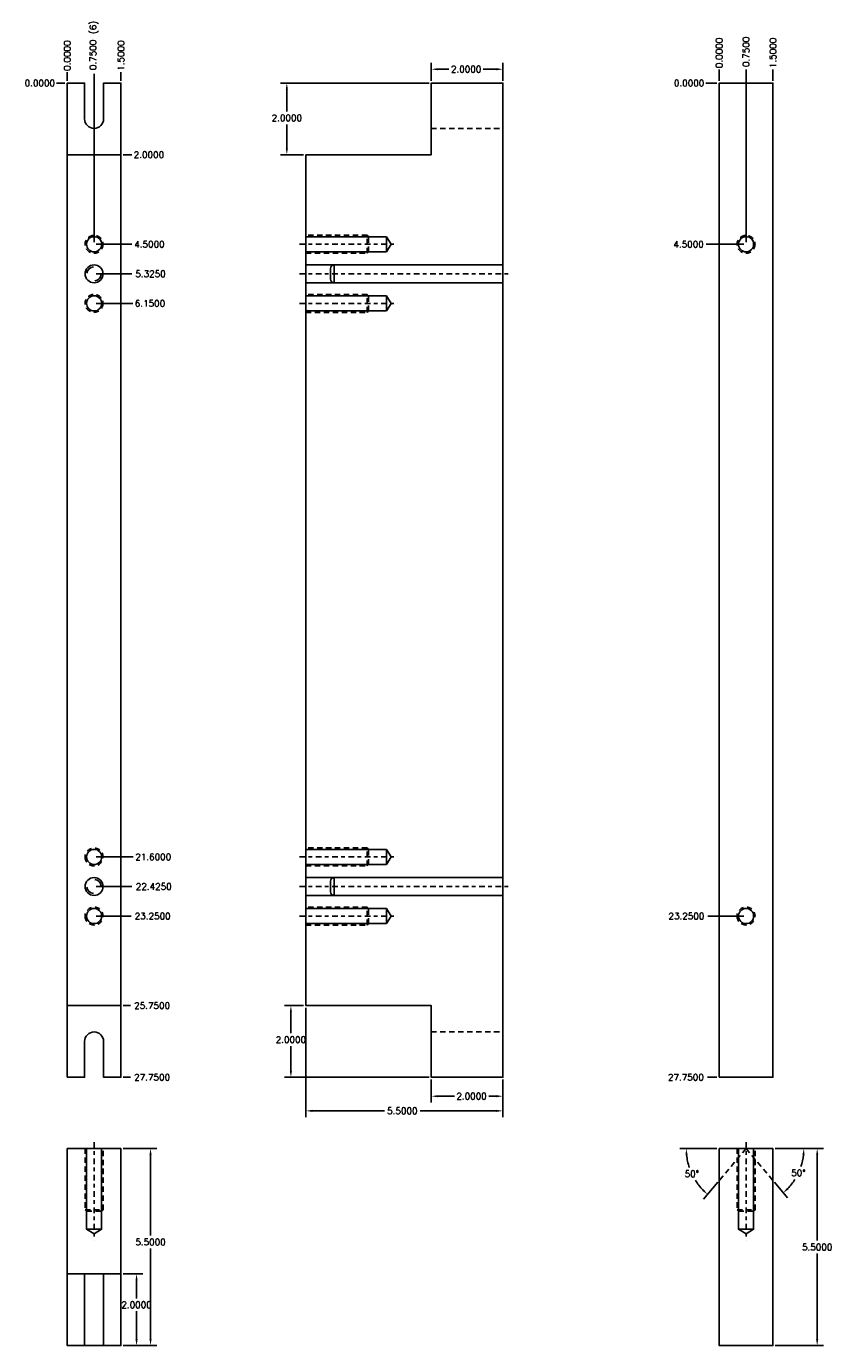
# Model space of a CAD drawing. Header units: inches. Extents: x -59 to 40, y -86 to 20.
# Tile 1 of 75: x -59 to -36, y -53 to -16. Entities that reach past the tile are written whole.
import ezdxf

# ---------------------------------------------------------------- set-up
doc = ezdxf.new("R2010")
doc.units = ezdxf.units.IN
doc.header["$MEASUREMENT"] = 0
doc.linetypes.add('CENTER', pattern=[0.249, 0.156, -0.031, 0.031, -0.031])
doc.linetypes.add('HIDDEN', pattern=[0.225, 0.15, -0.075])
for name, color, linetype in [('DSS-M-C', 3, 'CENTER'), ('DSS-M-D', 2, 'Continuous'), ('DSS-M-H', 4, 'HIDDEN'), ('DSS-M-S', 7, 'Continuous'), ('MFB-M-D', 2, 'Continuous')]:
    doc.layers.add(name, color=color, linetype=linetype)
doc.styles.get("Standard").update_dxf_attribs({"font": 'txt.shx'})
doc.dimstyles.get("Standard").update_dxf_attribs({"dimtxt": 0.18, "dimasz": 0.18, "dimexe": 0.18, "dimexo": 0.0625, "dimgap": 0.09, "dimtad": 0, "dimtih": 1, "dimtoh": 1, "dimdec": 4, "dimzin": 0, "dimdsep": 46, "dimtxsty": 'Standard', "dimcen": 0.09, "dimadec": 0, "dimazin": 0, "dimtfac": 1, "dimtdec": 4, "dimtofl": 0, "dimtmove": 0, "dimatfit": 3, "dimfxl": 0, "dimtolj": 1, "dimtzin": 0, "dimarcsym": 0})

# ---------------------------------------------------------------- blocks, each defined once
blk = doc.blocks.new('*D286')
at = {"layer": 'DEFPOINTS', "color": 0, "transparency": 16777216}
for p in [(-38.094, -47.637), (-38.094, -53.137), (-36.859, -53.137)]:
    blk.add_point(p, dxfattribs=at)
at = {"layer": 'DSS-M-D', "color": 0, "lineweight": -2, "transparency": 16777216}
for p, q in [((-38.032, -47.637), (-36.679, -47.637)), ((-36.859, -47.817), (-36.859, -50.207)), ((-36.859, -52.957), (-36.859, -50.567)), ((-38.032, -53.137), (-36.679, -53.137))]:
    blk.add_line(p, q, dxfattribs=at)
at = {"layer": 'DSS-M-D', "color": 0, "transparency": 16777216}
for points in [[(-36.889, -47.817), (-36.829, -47.817), (-36.859, -47.637)], [(-36.889, -52.957), (-36.829, -52.957), (-36.859, -53.137)]]:
    blk.add_solid(points, dxfattribs=at)
at = {"layer": 'DSS-M-D', "color": 0, "transparency": 16777216, "insert": (-36.859, -50.387), "char_height": 0.18, "attachment_point": 5}
blk.add_mtext('\\A1;5.5000', dxfattribs=at)
blk = doc.blocks.new('*D246')
at = {"layer": 'DEFPOINTS', "color": 0, "transparency": 16777216}
for p in [(-39.969, -17.899), (-39.594, -17.899), (-39.594, -17.899)]:
    blk.add_point(p, dxfattribs=at)
at = {"layer": 'DSS-M-D', "color": 0, "lineweight": -2, "transparency": 16777216}
blk.add_line((-39.657, -17.899), (-39.969, -17.899), dxfattribs=at)
at = {"layer": 'DSS-M-D', "color": 0, "transparency": 16777216, "insert": (-40.434, -17.899), "char_height": 0.18, "attachment_point": 5}
blk.add_mtext('\\A1;0.0000', dxfattribs=at)
blk = doc.blocks.new('*D247')
at = {"layer": 'DEFPOINTS', "color": 0, "transparency": 16777216}
for p in [(-39.594, -17.899), (-39.954, -22.399), (-38.844, -22.399)]:
    blk.add_point(p, dxfattribs=at)
at = {"layer": 'DSS-M-D', "color": 0, "lineweight": -2, "transparency": 16777216}
blk.add_line((-38.907, -22.399), (-39.954, -22.399), dxfattribs=at)
at = {"layer": 'DSS-M-D', "color": 0, "transparency": 16777216, "insert": (-40.449, -22.399), "char_height": 0.18, "attachment_point": 5}
blk.add_mtext('\\A1;4.5000', dxfattribs=at)
blk = doc.blocks.new('*D248')
at = {"layer": 'DEFPOINTS', "color": 0, "transparency": 16777216}
for p in [(-39.594, -17.899), (-39.909, -41.149), (-38.844, -41.149)]:
    blk.add_point(p, dxfattribs=at)
at = {"layer": 'DSS-M-D', "color": 0, "lineweight": -2, "transparency": 16777216}
blk.add_line((-38.907, -41.149), (-39.909, -41.149), dxfattribs=at)
at = {"layer": 'DSS-M-D', "color": 0, "transparency": 16777216, "insert": (-40.509, -41.149), "char_height": 0.18, "attachment_point": 5}
blk.add_mtext('\\A1;23.2500', dxfattribs=at)
blk = doc.blocks.new('*D249')
at = {"layer": 'DEFPOINTS', "color": 0, "transparency": 16777216}
for p in [(-38.094, -17.524), (-39.594, -17.899), (-38.094, -17.899)]:
    blk.add_point(p, dxfattribs=at)
at = {"layer": 'DSS-M-D', "color": 0, "lineweight": -2, "transparency": 16777216}
blk.add_line((-38.094, -17.836), (-38.094, -17.524), dxfattribs=at)
at = {"layer": 'DSS-M-D', "color": 0, "transparency": 16777216, "insert": (-38.094, -17.059), "char_height": 0.18, "attachment_point": 5, "rotation": 90}
blk.add_mtext('\\A1;1.5000', dxfattribs=at)
blk = doc.blocks.new('*D250')
at = {"layer": 'DEFPOINTS', "color": 0, "transparency": 16777216}
for p in [(-38.844, -17.524), (-39.594, -17.899), (-38.844, -22.399)]:
    blk.add_point(p, dxfattribs=at)
at = {"layer": 'DSS-M-D', "color": 0, "lineweight": -2, "transparency": 16777216}
blk.add_line((-38.844, -22.336), (-38.844, -17.524), dxfattribs=at)
at = {"layer": 'DSS-M-D', "color": 0, "transparency": 16777216, "insert": (-38.844, -17.029), "char_height": 0.18, "attachment_point": 5, "rotation": 90}
blk.add_mtext('\\A1;0.7500', dxfattribs=at)
blk = doc.blocks.new('*D251')
at = {"layer": 'DEFPOINTS', "color": 0, "transparency": 16777216}
for p in [(-39.594, -17.524), (-39.594, -17.899), (-39.594, -17.899)]:
    blk.add_point(p, dxfattribs=at)
at = {"layer": 'DSS-M-D', "color": 0, "lineweight": -2, "transparency": 16777216}
blk.add_line((-39.594, -17.836), (-39.594, -17.524), dxfattribs=at)
at = {"layer": 'DSS-M-D', "color": 0, "transparency": 16777216, "insert": (-39.594, -17.059), "char_height": 0.18, "attachment_point": 5, "rotation": 90}
blk.add_mtext('\\A1;0.0000', dxfattribs=at)
blk = doc.blocks.new('*D252')
at = {"layer": 'DEFPOINTS', "color": 0, "transparency": 16777216}
for p in [(-39.594, -17.899), (-39.924, -45.649), (-39.594, -45.649)]:
    blk.add_point(p, dxfattribs=at)
at = {"layer": 'DSS-M-D', "color": 0, "lineweight": -2, "transparency": 16777216}
blk.add_line((-39.657, -45.649), (-39.924, -45.649), dxfattribs=at)
at = {"layer": 'DSS-M-D', "color": 0, "transparency": 16777216, "insert": (-40.524, -45.649), "char_height": 0.18, "attachment_point": 5}
blk.add_mtext('\\A1;27.7500', dxfattribs=at)
blk = doc.blocks.new('dm107956')
at = {"layer": 'DSS-M-S'}
blk.add_circle((0, 0), 0.25, dxfattribs=at)
for start, end in [(95, 175), (275, 355)]:
    blk.add_arc((0, 0), 0.2, start, end, dxfattribs=at)
blk = doc.blocks.new('dm107955')
at = {"layer": 'DSS-M-H'}
blk.add_circle((0, 0), 0.25, dxfattribs=at)
at = {"layer": 'DSS-M-S'}
blk.add_circle((0, 0), 0.211, dxfattribs=at)
blk = doc.blocks.new('*D290')
at = {"layer": 'DEFPOINTS', "color": 0, "transparency": 16777216}
for p in [(-56.293, -51.137), (-55.858, -51.137), (-56.293, -53.137)]:
    blk.add_point(p, dxfattribs=at)
at = {"layer": 'DSS-M-D', "color": 0, "lineweight": -2, "transparency": 16777216}
for p, q in [((-56.231, -51.137), (-55.678, -51.137)), ((-55.858, -51.317), (-55.858, -51.819)), ((-55.858, -52.957), (-55.858, -52.179)), ((-56.231, -53.137), (-55.678, -53.137))]:
    blk.add_line(p, q, dxfattribs=at)
at = {"layer": 'DSS-M-D', "color": 0, "transparency": 16777216}
for points in [[(-55.888, -51.317), (-55.828, -51.317), (-55.858, -51.137)], [(-55.888, -52.957), (-55.828, -52.957), (-55.858, -53.137)]]:
    blk.add_solid(points, dxfattribs=at)
at = {"layer": 'DSS-M-D', "color": 0, "transparency": 16777216, "insert": (-55.858, -51.999), "char_height": 0.18, "attachment_point": 5}
blk.add_mtext('\\A1;2.0000', dxfattribs=at)
blk = doc.blocks.new('*D291')
at = {"layer": 'DEFPOINTS', "color": 0, "transparency": 16777216}
for p in [(-56.293, -47.637), (-55.468, -47.637), (-56.293, -53.137)]:
    blk.add_point(p, dxfattribs=at)
at = {"layer": 'DSS-M-D', "color": 0, "lineweight": -2, "transparency": 16777216}
for p, q in [((-56.231, -47.637), (-55.288, -47.637)), ((-55.468, -47.817), (-55.468, -50.066)), ((-55.468, -52.957), (-55.468, -50.426)), ((-56.231, -53.137), (-55.288, -53.137))]:
    blk.add_line(p, q, dxfattribs=at)
at = {"layer": 'DSS-M-D', "color": 0, "transparency": 16777216}
for points in [[(-55.498, -47.817), (-55.438, -47.817), (-55.468, -47.637)], [(-55.498, -52.957), (-55.438, -52.957), (-55.468, -53.137)]]:
    blk.add_solid(points, dxfattribs=at)
at = {"layer": 'DSS-M-D', "color": 0, "transparency": 16777216, "insert": (-55.468, -50.246), "char_height": 0.18, "attachment_point": 5}
blk.add_mtext('\\A1;5.5000', dxfattribs=at)
blk = doc.blocks.new('*D260')
at = {"layer": 'DEFPOINTS', "color": 0, "transparency": 16777216}
for p in [(-58.093, -17.899), (-57.793, -17.899), (-57.793, -17.899)]:
    blk.add_point(p, dxfattribs=at)
at = {"layer": 'DSS-M-D', "color": 0, "lineweight": -2, "transparency": 16777216}
blk.add_line((-57.856, -17.899), (-58.093, -17.899), dxfattribs=at)
at = {"layer": 'DSS-M-D', "color": 0, "transparency": 16777216, "insert": (-58.558, -17.899), "char_height": 0.18, "attachment_point": 5}
blk.add_mtext('\\A1;0.0000', dxfattribs=at)
blk = doc.blocks.new('*D261')
at = {"layer": 'DEFPOINTS', "color": 0, "transparency": 16777216}
for p in [(-57.793, -17.899), (-57.043, -22.399), (-55.993, -22.399)]:
    blk.add_point(p, dxfattribs=at)
at = {"layer": 'DSS-M-D', "color": 0, "lineweight": -2, "transparency": 16777216}
blk.add_line((-56.981, -22.399), (-55.993, -22.399), dxfattribs=at)
at = {"layer": 'DSS-M-D', "color": 0, "transparency": 16777216, "insert": (-55.498, -22.399), "char_height": 0.18, "attachment_point": 5}
blk.add_mtext('\\A1;4.5000', dxfattribs=at)
blk = doc.blocks.new('*D262')
at = {"layer": 'DEFPOINTS', "color": 0, "transparency": 16777216}
for p in [(-57.793, -17.899), (-57.043, -23.224), (-55.993, -23.224)]:
    blk.add_point(p, dxfattribs=at)
at = {"layer": 'DSS-M-D', "color": 0, "lineweight": -2, "transparency": 16777216}
blk.add_line((-56.981, -23.224), (-55.993, -23.224), dxfattribs=at)
at = {"layer": 'DSS-M-D', "color": 0, "transparency": 16777216, "insert": (-55.468, -23.224), "char_height": 0.18, "attachment_point": 5}
blk.add_mtext('\\A1;5.3250', dxfattribs=at)
blk = doc.blocks.new('*D263')
at = {"layer": 'DEFPOINTS', "color": 0, "transparency": 16777216}
for p in [(-57.793, -17.899), (-57.043, -24.049), (-55.963, -24.049)]:
    blk.add_point(p, dxfattribs=at)
at = {"layer": 'DSS-M-D', "color": 0, "lineweight": -2, "transparency": 16777216}
blk.add_line((-56.981, -24.049), (-55.963, -24.049), dxfattribs=at)
at = {"layer": 'DSS-M-D', "color": 0, "transparency": 16777216, "insert": (-55.483, -24.049), "char_height": 0.18, "attachment_point": 5}
blk.add_mtext('\\A1;6.1500', dxfattribs=at)
blk = doc.blocks.new('*D264')
at = {"layer": 'DEFPOINTS', "color": 0, "transparency": 16777216}
for p in [(-57.793, -17.899), (-57.043, -39.499), (-55.948, -39.499)]:
    blk.add_point(p, dxfattribs=at)
at = {"layer": 'DSS-M-D', "color": 0, "lineweight": -2, "transparency": 16777216}
blk.add_line((-56.981, -39.499), (-55.948, -39.499), dxfattribs=at)
at = {"layer": 'DSS-M-D', "color": 0, "transparency": 16777216, "insert": (-55.393, -39.499), "char_height": 0.18, "attachment_point": 5}
blk.add_mtext('\\A1;21.6000', dxfattribs=at)
blk = doc.blocks.new('*D265')
at = {"layer": 'DEFPOINTS', "color": 0, "transparency": 16777216}
for p in [(-57.793, -17.899), (-57.043, -40.324), (-55.993, -40.324)]:
    blk.add_point(p, dxfattribs=at)
at = {"layer": 'DSS-M-D', "color": 0, "lineweight": -2, "transparency": 16777216}
blk.add_line((-56.981, -40.324), (-55.993, -40.324), dxfattribs=at)
at = {"layer": 'DSS-M-D', "color": 0, "transparency": 16777216, "insert": (-55.378, -40.324), "char_height": 0.18, "attachment_point": 5}
blk.add_mtext('\\A1;22.4250', dxfattribs=at)
blk = doc.blocks.new('*D266')
at = {"layer": 'DEFPOINTS', "color": 0, "transparency": 16777216}
for p in [(-57.793, -17.899), (-57.043, -41.149), (-56.008, -41.149)]:
    blk.add_point(p, dxfattribs=at)
at = {"layer": 'DSS-M-D', "color": 0, "lineweight": -2, "transparency": 16777216}
blk.add_line((-56.981, -41.149), (-56.008, -41.149), dxfattribs=at)
at = {"layer": 'DSS-M-D', "color": 0, "transparency": 16777216, "insert": (-55.408, -41.149), "char_height": 0.18, "attachment_point": 5}
blk.add_mtext('\\A1;23.2500', dxfattribs=at)
blk = doc.blocks.new('*D267')
at = {"layer": 'DEFPOINTS', "color": 0, "transparency": 16777216}
for p in [(-57.793, -17.599), (-57.793, -17.899), (-57.793, -17.899)]:
    blk.add_point(p, dxfattribs=at)
at = {"layer": 'DSS-M-D', "color": 0, "lineweight": -2, "transparency": 16777216}
blk.add_line((-57.793, -17.836), (-57.793, -17.599), dxfattribs=at)
at = {"layer": 'DSS-M-D', "color": 0, "transparency": 16777216, "insert": (-57.793, -17.134), "char_height": 0.18, "attachment_point": 5, "rotation": 90}
blk.add_mtext('\\A1;0.0000', dxfattribs=at)
blk = doc.blocks.new('*D268')
at = {"layer": 'DEFPOINTS', "color": 0, "transparency": 16777216}
for p in [(-57.043, -17.644), (-57.793, -17.899), (-57.043, -22.399)]:
    blk.add_point(p, dxfattribs=at)
at = {"layer": 'DSS-M-D', "color": 0, "lineweight": -2, "transparency": 16777216}
blk.add_line((-57.043, -22.336), (-57.043, -17.644), dxfattribs=at)
at = {"layer": 'DSS-M-D', "color": 0, "transparency": 16777216, "insert": (-57.043, -16.849), "char_height": 0.18, "attachment_point": 5, "rotation": 90}
blk.add_mtext('\\A1;0.7500 (6)', dxfattribs=at)
blk = doc.blocks.new('*D269')
at = {"layer": 'DEFPOINTS', "color": 0, "transparency": 16777216}
for p in [(-56.293, -17.599), (-57.793, -17.899), (-56.293, -17.899)]:
    blk.add_point(p, dxfattribs=at)
at = {"layer": 'DSS-M-D', "color": 0, "lineweight": -2, "transparency": 16777216}
blk.add_line((-56.293, -17.836), (-56.293, -17.599), dxfattribs=at)
at = {"layer": 'DSS-M-D', "color": 0, "transparency": 16777216, "insert": (-56.293, -17.134), "char_height": 0.18, "attachment_point": 5, "rotation": 90}
blk.add_mtext('\\A1;1.5000', dxfattribs=at)
blk = doc.blocks.new('*D270')
at = {"layer": 'DEFPOINTS', "color": 0, "transparency": 16777216}
for p in [(-57.793, -17.899), (-56.293, -19.899), (-55.993, -19.899)]:
    blk.add_point(p, dxfattribs=at)
at = {"layer": 'DSS-M-D', "color": 0, "lineweight": -2, "transparency": 16777216}
blk.add_line((-56.231, -19.899), (-55.993, -19.899), dxfattribs=at)
at = {"layer": 'DSS-M-D', "color": 0, "transparency": 16777216, "insert": (-55.513, -19.899), "char_height": 0.18, "attachment_point": 5}
blk.add_mtext('\\A1;2.0000', dxfattribs=at)
blk = doc.blocks.new('*D271')
at = {"layer": 'DEFPOINTS', "color": 0, "transparency": 16777216}
for p in [(-57.793, -17.899), (-56.293, -43.649), (-56.023, -43.649)]:
    blk.add_point(p, dxfattribs=at)
at = {"layer": 'DSS-M-D', "color": 0, "lineweight": -2, "transparency": 16777216}
blk.add_line((-56.231, -43.649), (-56.023, -43.649), dxfattribs=at)
at = {"layer": 'DSS-M-D', "color": 0, "transparency": 16777216, "insert": (-55.423, -43.649), "char_height": 0.18, "attachment_point": 5}
blk.add_mtext('\\A1;25.7500', dxfattribs=at)
blk = doc.blocks.new('*D272')
at = {"layer": 'DEFPOINTS', "color": 0, "transparency": 16777216}
for p in [(-57.793, -17.899), (-56.293, -45.649), (-56.023, -45.649)]:
    blk.add_point(p, dxfattribs=at)
at = {"layer": 'DSS-M-D', "color": 0, "lineweight": -2, "transparency": 16777216}
blk.add_line((-56.231, -45.649), (-56.023, -45.649), dxfattribs=at)
at = {"layer": 'DSS-M-D', "color": 0, "transparency": 16777216, "insert": (-55.423, -45.649), "char_height": 0.18, "attachment_point": 5}
blk.add_mtext('\\A1;27.7500', dxfattribs=at)
blk = doc.blocks.new('*D292')
at = {"layer": 'DEFPOINTS', "color": 0, "transparency": 16777216}
for p in [(-47.631, -45.649), (-45.631, -45.649), (-47.631, -46.176)]:
    blk.add_point(p, dxfattribs=at)
at = {"layer": 'DSS-M-D', "color": 0, "lineweight": -2, "transparency": 16777216}
for p, q in [((-47.631, -45.711), (-47.631, -46.356)), ((-45.631, -45.711), (-45.631, -46.356)), ((-47.451, -46.176), (-46.987, -46.176)), ((-45.811, -46.176), (-46.027, -46.176))]:
    blk.add_line(p, q, dxfattribs=at)
at = {"layer": 'DSS-M-D', "color": 0, "transparency": 16777216}
for points in [[(-47.451, -46.146), (-47.451, -46.206), (-47.631, -46.176)], [(-45.811, -46.146), (-45.811, -46.206), (-45.631, -46.176)]]:
    blk.add_solid(points, dxfattribs=at)
at = {"layer": 'DSS-M-D', "color": 0, "transparency": 16777216, "insert": (-46.507, -46.176), "char_height": 0.18, "attachment_point": 5}
blk.add_mtext('\\A1;2.0000', dxfattribs=at)
blk = doc.blocks.new('*D293')
at = {"layer": 'DEFPOINTS', "color": 0, "transparency": 16777216}
for p in [(-51.55, -43.649), (-51.131, -43.649), (-47.631, -45.649)]:
    blk.add_point(p, dxfattribs=at)
at = {"layer": 'DSS-M-D', "color": 0, "lineweight": -2, "transparency": 16777216}
for p, q in [((-51.194, -43.649), (-51.73, -43.649)), ((-51.55, -43.829), (-51.55, -44.418)), ((-51.55, -45.469), (-51.55, -44.778)), ((-47.694, -45.649), (-51.73, -45.649))]:
    blk.add_line(p, q, dxfattribs=at)
at = {"layer": 'DSS-M-D', "color": 0, "transparency": 16777216}
for points in [[(-51.58, -43.829), (-51.52, -43.829), (-51.55, -43.649)], [(-51.58, -45.469), (-51.52, -45.469), (-51.55, -45.649)]]:
    blk.add_solid(points, dxfattribs=at)
at = {"layer": 'DSS-M-D', "color": 0, "transparency": 16777216, "insert": (-51.55, -44.598), "char_height": 0.18, "attachment_point": 5}
blk.add_mtext('\\A1;2.0000', dxfattribs=at)
blk = doc.blocks.new('*D294')
at = {"layer": 'DEFPOINTS', "color": 0, "transparency": 16777216}
for p in [(-47.631, -17.513), (-47.631, -17.899), (-45.631, -17.899)]:
    blk.add_point(p, dxfattribs=at)
at = {"layer": 'DSS-M-D', "color": 0, "lineweight": -2, "transparency": 16777216}
for p, q in [((-47.631, -17.836), (-47.631, -17.333)), ((-47.451, -17.513), (-47.138, -17.513)), ((-45.811, -17.513), (-46.178, -17.513)), ((-45.631, -17.836), (-45.631, -17.333))]:
    blk.add_line(p, q, dxfattribs=at)
at = {"layer": 'DSS-M-D', "color": 0, "transparency": 16777216}
for points in [[(-47.451, -17.483), (-47.451, -17.543), (-47.631, -17.513)], [(-45.811, -17.483), (-45.811, -17.543), (-45.631, -17.513)]]:
    blk.add_solid(points, dxfattribs=at)
at = {"layer": 'DSS-M-D', "color": 0, "transparency": 16777216, "insert": (-46.658, -17.513), "char_height": 0.18, "attachment_point": 5}
blk.add_mtext('\\A1;2.0000', dxfattribs=at)
blk = doc.blocks.new('*D295')
at = {"layer": 'DEFPOINTS', "color": 0, "transparency": 16777216}
for p in [(-47.631, -17.899), (-51.663, -19.899), (-51.131, -19.899)]:
    blk.add_point(p, dxfattribs=at)
at = {"layer": 'DSS-M-D', "color": 0, "lineweight": -2, "transparency": 16777216}
for p, q in [((-47.694, -17.899), (-51.843, -17.899)), ((-51.663, -18.079), (-51.663, -18.693)), ((-51.663, -19.719), (-51.663, -19.053)), ((-51.194, -19.899), (-51.843, -19.899))]:
    blk.add_line(p, q, dxfattribs=at)
at = {"layer": 'DSS-M-D', "color": 0, "transparency": 16777216}
for points in [[(-51.693, -18.079), (-51.633, -18.079), (-51.663, -17.899)], [(-51.693, -19.719), (-51.633, -19.719), (-51.663, -19.899)]]:
    blk.add_solid(points, dxfattribs=at)
at = {"layer": 'DSS-M-D', "color": 0, "transparency": 16777216, "insert": (-51.663, -18.873), "char_height": 0.18, "attachment_point": 5}
blk.add_mtext('\\A1;2.0000', dxfattribs=at)
blk = doc.blocks.new('*D296')
at = {"layer": 'DEFPOINTS', "color": 0, "transparency": 16777216}
for p in [(-51.131, -43.649), (-45.631, -45.649), (-51.131, -46.585)]:
    blk.add_point(p, dxfattribs=at)
at = {"layer": 'DSS-M-D', "color": 0, "lineweight": -2, "transparency": 16777216}
for p, q in [((-51.131, -43.711), (-51.131, -46.765)), ((-45.631, -45.711), (-45.631, -46.765)), ((-50.951, -46.585), (-48.934, -46.585)), ((-45.811, -46.585), (-47.944, -46.585))]:
    blk.add_line(p, q, dxfattribs=at)
at = {"layer": 'DSS-M-D', "color": 0, "transparency": 16777216}
for points in [[(-50.951, -46.555), (-50.951, -46.615), (-51.131, -46.585)], [(-45.811, -46.555), (-45.811, -46.615), (-45.631, -46.585)]]:
    blk.add_solid(points, dxfattribs=at)
at = {"layer": 'DSS-M-D', "color": 0, "transparency": 16777216, "insert": (-48.439, -46.585), "char_height": 0.18, "attachment_point": 5}
blk.add_mtext('\\A1;5.5000', dxfattribs=at)
blk = doc.blocks.new('*D297')
at = {"layer": 'DEFPOINTS', "color": 0, "transparency": 16777216}
for p in [(-39.594, -47.637), (-38.844, -47.637), (-38.094, -47.637), (-40.444, -48.116), (-39.594, -48.531)]:
    blk.add_point(p, dxfattribs=at)
at = {"layer": 'MFB-M-D', "color": 0, "linetype": 'ByBlock', "lineweight": -2, "transparency": 16777216}
for p, q in [((-39.657, -47.637), (-40.694, -47.637)), ((-39.634, -48.579), (-40.033, -49.054))]:
    blk.add_line(p, q, dxfattribs=at)
for start, end in [(186.1773, 198.3521), (212.0312, 223.8227)]:
    blk.add_arc((-38.844, -47.637), 1.67, start, end, dxfattribs=at)
at = {"layer": 'MFB-M-D', "color": 0, "transparency": 16777216}
for points in [[(-40.535, -47.818), (-40.475, -47.815), (-40.514, -47.637)], [(-40.029, -48.772), (-40.07, -48.816), (-39.918, -48.917)]]:
    blk.add_solid(points, dxfattribs=at)
at = {"layer": 'MFB-M-D', "color": 0, "transparency": 16777216, "insert": (-40.358, -48.343), "char_height": 0.18, "attachment_point": 5}
blk.add_mtext('\\A1;50°', dxfattribs=at)
blk = doc.blocks.new('*D298')
at = {"layer": 'DEFPOINTS', "color": 0, "transparency": 16777216}
for p in [(-39.594, -47.637), (-38.844, -47.637), (-38.094, -47.637), (-38.094, -48.531), (-37.496, -48.523)]:
    blk.add_point(p, dxfattribs=at)
at = {"layer": 'MFB-M-D', "color": 0, "linetype": 'ByBlock', "lineweight": -2, "transparency": 16777216}
for p, q in [((-38.032, -47.637), (-37.051, -47.637)), ((-38.054, -48.579), (-37.691, -49.011))]:
    blk.add_line(p, q, dxfattribs=at)
for start, end in [(341.8789, 353.6029), (316.3971, 327.7096)]:
    blk.add_arc((-38.844, -47.637), 1.613, start, end, dxfattribs=at)
at = {"layer": 'MFB-M-D', "color": 0, "transparency": 16777216}
for points in [[(-37.271, -47.815), (-37.211, -47.818), (-37.231, -47.637)], [(-37.655, -48.771), (-37.697, -48.728), (-37.807, -48.873)]]:
    blk.add_solid(points, dxfattribs=at)
at = {"layer": 'MFB-M-D', "color": 0, "transparency": 16777216, "insert": (-37.382, -48.319), "char_height": 0.18, "attachment_point": 5}
blk.add_mtext('\\A1;50°', dxfattribs=at)
blk = doc.blocks.new('dm108305')
at = {"layer": 'DSS-M-H'}
blk.add_circle((0, 0), 0.25, dxfattribs=at)
at = {"layer": 'DSS-M-S'}
blk.add_circle((0, 0), 0.211, dxfattribs=at)

msp = doc.modelspace()

# ---------------------------------------------------------------- linework, layer by layer
at = {"layer": 'DSS-M-C'}
for p, q in [((-51.31109, -22.39856), (-48.57452, -22.39856)), ((-51.31109, -23.22356), (-45.45109, -23.22356)), ((-51.31109, -24.04856), (-48.57452, -24.04856)), ((-51.31109, -39.49856), (-48.57452, -39.49856)), ((-51.31109, -40.32356), (-45.45109, -40.32356)), ((-51.31109, -41.14856), (-48.57452, -41.14856)), ((-57.0434, -47.45701), (-57.0434, -50.19358)), ((-38.84402, -47.45701), (-38.84402, -50.19358))]:
    msp.add_line(p, q, dxfattribs=at)
at = {"layer": 'DSS-M-H'}
for p, q in [((-47.63109, -19.16406), (-45.63109, -19.16406)), ((-49.42014, -22.64856), (-49.42014, -22.14856)), ((-49.42014, -24.29856), (-49.42014, -23.79856)), ((-49.42014, -39.74856), (-49.42014, -39.24856)), ((-49.42014, -41.39856), (-49.42014, -40.89856)), ((-47.63109, -44.38306), (-45.63109, -44.38306)), ((-38.84402, -47.63701), (-39.59402, -48.53082)), ((-38.84402, -47.63701), (-38.09402, -48.53082)), ((-57.2934, -49.34796), (-56.7934, -49.34796)), ((-39.09402, -49.34796), (-38.59402, -49.34796))]:
    msp.add_line(p, q, dxfattribs=at)
for points in [[(-51.13109, -22.64856), (-49.42014, -22.64856), (-49.38109, -22.60951), (-49.38109, -22.18761), (-49.42014, -22.14856), (-51.13109, -22.14856)], [(-51.13109, -24.29856), (-49.42014, -24.29856), (-49.38109, -24.25951), (-49.38109, -23.83761), (-49.42014, -23.79856), (-51.13109, -23.79856)], [(-51.13109, -39.74856), (-49.42014, -39.74856), (-49.38109, -39.70951), (-49.38109, -39.28761), (-49.42014, -39.24856), (-51.13109, -39.24856)], [(-51.13109, -41.39856), (-49.42014, -41.39856), (-49.38109, -41.35951), (-49.38109, -40.93761), (-49.42014, -40.89856), (-51.13109, -40.89856)], [(-57.2934, -47.63701), (-57.2934, -49.34796), (-57.25435, -49.38701), (-56.83245, -49.38701), (-56.7934, -49.34796), (-56.7934, -47.63701)], [(-39.09402, -47.63701), (-39.09402, -49.34796), (-39.05497, -49.38701), (-38.63307, -49.38701), (-38.59402, -49.34796), (-38.59402, -47.63701)]]:
    msp.add_lwpolyline(points, dxfattribs=at)
at = {"layer": 'DSS-M-S'}
for p, q in [((-57.7934, -19.89856), (-56.2934, -19.89856)), ((-48.88109, -22.60951), (-48.88109, -22.18761)), ((-48.88109, -24.25951), (-48.88109, -23.83761)), ((-48.88109, -39.70951), (-48.88109, -39.28761)), ((-48.88109, -41.35951), (-48.88109, -40.93761)), ((-57.7934, -43.64856), (-56.2934, -43.64856)), ((-57.25435, -49.88701), (-56.83245, -49.88701)), ((-39.05497, -49.88701), (-38.63307, -49.88701)), ((-57.7934, -51.13701), (-56.2934, -51.13701)), ((-57.3089, -51.13701), (-57.3089, -53.13701)), ((-56.7779, -51.13701), (-56.7779, -53.13701))]:
    msp.add_line(p, q, dxfattribs=at)
for points in [[(-57.7934, -45.64856), (-57.7934, -17.89856), (-57.3089, -17.89856), (-57.3089, -18.89856, 1), (-56.7779, -18.89856), (-56.7779, -17.89856), (-56.2934, -17.89856), (-56.2934, -45.64856), (-56.7779, -45.64856), (-56.7779, -44.64856, 1), (-57.3089, -44.64856), (-57.3089, -45.64856), (-57.7934, -45.64856)], [(-50.34359, -23.47356), (-50.34359, -22.97356, 0.41421356), (-50.44359, -23.07356), (-50.44359, -23.37356, 0.41421356), (-50.34359, -23.47356, 0.41421356)], [(-50.34359, -40.57356), (-50.34359, -40.07356, 0.41421356), (-50.44359, -40.17356), (-50.44359, -40.47356, 0.41421356), (-50.34359, -40.57356, 0.41421356)]]:
    msp.add_lwpolyline(points, format="xyb", dxfattribs=at)
for points in [[(-51.13109, -19.89856), (-51.13109, -43.64856), (-47.63109, -43.64856), (-47.63109, -45.64856), (-45.63109, -45.64856), (-45.63109, -17.89856), (-47.63109, -17.89856), (-47.63109, -19.89856)], [(-39.59402, -45.64856), (-38.09402, -45.64856), (-38.09402, -17.89856), (-39.59402, -17.89856)], [(-57.7934, -47.63701), (-57.7934, -53.13701), (-56.2934, -53.13701), (-56.2934, -47.63701)], [(-39.59402, -47.63701), (-39.59402, -53.13701), (-38.09402, -53.13701), (-38.09402, -47.63701)]]:
    msp.add_lwpolyline(points, close=True, dxfattribs=at)
for points in [[(-51.13109, -22.60951), (-48.88109, -22.60951), (-48.75452, -22.39856), (-48.88109, -22.18761), (-51.13109, -22.18761)], [(-45.63109, -22.97356), (-47.72359, -22.97356), (-50.34359, -22.97356), (-51.13109, -22.97356)], [(-51.13109, -23.47356), (-50.34359, -23.47356), (-47.72359, -23.47356), (-45.63109, -23.47356)], [(-51.13109, -24.25951), (-48.88109, -24.25951), (-48.75452, -24.04856), (-48.88109, -23.83761), (-51.13109, -23.83761)], [(-51.13109, -39.70951), (-48.88109, -39.70951), (-48.75452, -39.49856), (-48.88109, -39.28761), (-51.13109, -39.28761)], [(-45.63109, -40.07356), (-47.72359, -40.07356), (-50.34359, -40.07356), (-51.13109, -40.07356)], [(-51.13109, -40.57356), (-50.34359, -40.57356), (-47.72359, -40.57356), (-45.63109, -40.57356)], [(-51.13109, -41.35951), (-48.88109, -41.35951), (-48.75452, -41.14856), (-48.88109, -40.93761), (-51.13109, -40.93761)], [(-57.25435, -47.63701), (-57.25435, -49.88701), (-57.0434, -50.01358), (-56.83245, -49.88701), (-56.83245, -47.63701)], [(-39.05497, -47.63701), (-39.05497, -49.88701), (-38.84402, -50.01358), (-38.63307, -49.88701), (-38.63307, -47.63701)]]:
    msp.add_lwpolyline(points, dxfattribs=at)

# ---------------------------------------------------------------- block references
for name, p in [('dm107955', (-57.0434, -22.39856)), ('dm108305', (-38.84402, -22.39856)), ('dm107956', (-57.0434, -23.22356)), ('dm107955', (-57.0434, -24.04856))]:
    msp.add_blockref(name, p)
at = {"xscale": -1, "rotation": 180}
for name, p in [('dm107955', (-57.0434, -39.49856)), ('dm107956', (-57.0434, -40.32356)), ('dm107955', (-57.0434, -41.14856)), ('dm108305', (-38.84402, -41.14856))]:
    msp.add_blockref(name, p, dxfattribs=at)

# ---------------------------------------------------------------- dimensions: what is measured, and where the dimension line sits
at = {"layer": 'DSS-M-D'}
dim = msp.add_ordinate_dim(feature_location=(-57.0434, -22.39856), offset=(0, 4.755), dtype=1, origin=(-57.7934, -17.89856), dimstyle='Standard', override={"dimpost": ' (6)'}, dxfattribs=at)
dim.commit()
dim.dimension.update_dxf_attribs({"geometry": '*D268', "text_midpoint": (-57.0434, -16.84856)})
for feature_location, offset, dtype, origin, picture, middle in [((-57.7934046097, -17.8985572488), (0, 0.3), 1, (-57.7934046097, -17.8985572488), '*D267', (-57.7934046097, -17.1335572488)), ((-56.2934, -17.89856), (0, 0.3), 1, (-57.7934, -17.89856), '*D269', (-56.2934, -17.13356)), ((-39.5940194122, -17.8985572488), (0, 0.375), 1, (-39.5940194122, -17.8985572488), '*D251', (-39.5940194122, -17.0585572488)), ((-38.84402, -22.39856), (0, 4.875), 1, (-39.59402, -17.89856), '*D250', (-38.84402, -17.02856)), ((-38.09402, -17.89856), (0, 0.375), 1, (-39.59402, -17.89856), '*D249', (-38.09402, -17.05856)), ((-57.7934046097, -17.8985572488), (-0.3, 0), 0, (-57.7934046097, -17.8985572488), '*D260', (-58.5584046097, -17.8985572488)), ((-57.0434, -22.39856), (1.05, 0), 0, (-57.7934, -17.89856), '*D261', (-55.4984, -22.39856)), ((-57.0434, -23.22356), (1.05, 0), 0, (-57.7934, -17.89856), '*D262', (-55.4684, -23.22356)), ((-57.0434, -24.04856), (1.08, 0), 0, (-57.7934, -17.89856), '*D263', (-55.4834, -24.04856)), ((-57.0434, -39.49856), (1.095, 0), 0, (-57.7934, -17.89856), '*D264', (-55.3934, -39.49856)), ((-57.0434, -40.32356), (1.05, 0), 0, (-57.7934, -17.89856), '*D265', (-55.3784, -40.32356)), ((-57.0434, -41.14856), (1.035, 0), 0, (-57.7934, -17.89856), '*D266', (-55.4084, -41.14856)), ((-56.2934, -19.89856), (0.3, 0), 0, (-57.7934, -17.89856), '*D270', (-55.5134, -19.89856)), ((-56.2934, -43.64856), (0.27, 0), 0, (-57.7934, -17.89856), '*D271', (-55.4234, -43.64856)), ((-56.2934, -45.64856), (0.27, 0), 0, (-57.7934, -17.89856), '*D272', (-55.4234, -45.64856)), ((-39.59402, -45.64856), (-0.33, 0), 0, (-39.59402, -17.89856), '*D252', (-40.52402, -45.64856)), ((-38.84402, -41.14856), (-1.065, 0), 0, (-39.59402, -17.89856), '*D248', (-40.50902, -41.14856)), ((-38.84402, -22.39856), (-1.11, 0), 0, (-39.59402, -17.89856), '*D247', (-40.44902, -22.39856)), ((-39.5940194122, -17.8985572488), (-0.375, 0), 0, (-39.5940194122, -17.8985572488), '*D246', (-40.4340194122, -17.8985572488))]:
    dim = msp.add_ordinate_dim(feature_location=feature_location, offset=offset, dtype=dtype, origin=origin, dimstyle='Standard', dxfattribs=at)
    dim.commit()
    dim.dimension.update_dxf_attribs({"geometry": picture, "text_midpoint": middle})
for base, p1, p2, picture, middle in [((-47.63109, -17.51264), (-45.63109, -17.89856), (-47.63109, -17.89856), '*D294', (-46.65789, -17.51264)), ((-51.13109, -46.58463), (-45.63109, -45.64856), (-51.13109, -43.64856), '*D296', (-48.43877, -46.58463)), ((-47.63109, -46.17577), (-45.63109, -45.64856), (-47.63109, -45.64856), '*D292', (-46.5072, -46.17577))]:
    dim = msp.add_linear_dim(base=base, p1=p1, p2=p2, dimstyle='Standard', dxfattribs=at)
    dim.commit()
    dim.dimension.update_dxf_attribs({"geometry": picture, "text_midpoint": middle, "dimtype": 160})
for base, p1, p2, picture, middle in [((-51.66345, -19.89856), (-47.63109, -17.89856), (-51.13109, -19.89856), '*D295', (-51.66345, -18.87319)), ((-51.5504, -43.64856), (-47.63109, -45.64856), (-51.13109, -43.64856), '*D293', (-51.5504, -44.59841)), ((-55.46768, -47.63701), (-56.2934, -53.13701), (-56.2934, -47.63701), '*D291', (-55.46768, -50.24565)), ((-36.85878, -53.13701), (-38.09402, -47.63701), (-38.09402, -53.13701), '*D286', (-36.85878, -50.38701)), ((-55.85763, -51.13701), (-56.2934, -53.13701), (-56.2934, -51.13701), '*D290', (-55.85763, -51.99921))]:
    dim = msp.add_linear_dim(base=base, p1=p1, p2=p2, angle=90, dimstyle='Standard', dxfattribs=at)
    dim.commit()
    dim.dimension.update_dxf_attribs({"geometry": picture, "text_midpoint": middle, "dimtype": 160})
at = {"layer": 'MFB-M-D'}
for base, line2, picture, middle in [((-40.44419, -48.11607), ((-38.84402, -47.63701), (-39.59402, -48.53082)), '*D297', (-40.35787, -48.34293)), ((-37.49636, -48.52338), ((-38.84402, -47.63701), (-38.09402, -48.53082)), '*D298', (-37.38213, -48.3187))]:
    dim = msp.add_angular_dim_2l(base=base, line1=((-38.09402, -47.63701), (-39.59402, -47.63701)), line2=line2, dimstyle='Standard', override={"dimfxl": 0.1, "dimarcsym": 1}, dxfattribs=at)
    dim.commit()
    dim.dimension.update_dxf_attribs({"geometry": picture, "text_midpoint": middle})

doc.saveas('drawing.dxf')
